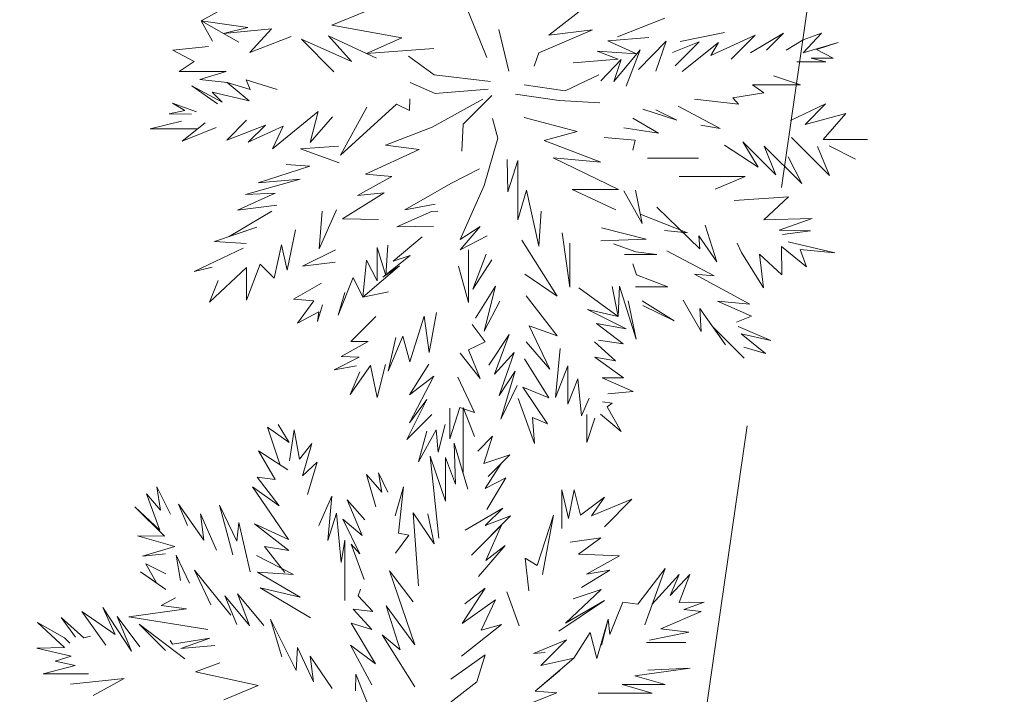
# Model space of a CAD drawing. Header units: millimetres. Extents: x 6487905018 to 6488192500, y 5882180700 to 5882375224.
# Tile 204 of 256: x 6488056493 to 6488058535, y 5882285857 to 5882287257. Entities that reach past the tile are written whole.
import ezdxf
from ezdxf.xclip import XClip

# ---------------------------------------------------------------- set-up
doc = ezdxf.new("R2010")
doc.units = ezdxf.units.MM
doc.header["$MEASUREMENT"] = 0
doc.header["$XCLIPFRAME"] = 2
doc.linetypes.add('L_0_09', pattern=[2500, 2000, -500])
doc.linetypes.add('Wipeout_Contour', pattern=[1000, 0, -1000])
doc.layers.add('drzewa_Nr_pióra__154', color=94, linetype='Continuous', lineweight=5)
doc.layers.add('Zamość 06.10._2_przewod_elektroenergetyczny___projektowany_lub_w_budowie__linia____ob__projektowany_Nr_pióra__1', color=7, linetype='Continuous', lineweight=0)
doc.layers.add('Mapa cyfrowa', color=7, linetype='Continuous')
doc.layers.add('Zamość 06.10._2_Mapa cyfrowa', color=7, linetype='Continuous')

# ---------------------------------------------------------------- blocks, each defined once
blk = doc.blocks.new('Rysunek_1_2')
at = {"color": 254, "linetype": 'Wipeout_Contour', "lineweight": 0, "ltscale": 70061284114.24681}
blk.add_wipeout([(6487915525.867126, 5882181505.900702), (6488146644.289524, 5882181505.900702), (6488146644.289524, 5882373115.540435), (6488107628.768834, 5882373115.540435), (6488107628.768834, 5882320263.490532), (6488101226.436201, 5882320263.490532), (6488101226.436201, 5882373115.540435), (6487915525.867126, 5882373115.540435)], dxfattribs=at).dxf.layer = 'Zamość 06.10._2_Mapa cyfrowa'
at = {"layer": 'Zamość 06.10._2_przewod_elektroenergetyczny___projektowany_lub_w_budowie__linia____ob__projektowany_Nr_pióra__1', "linetype": 'L_0_09', "flags": 128}
blk.add_lwpolyline([(6488054460, 5882297950), (6488056220, 5882299210), (6488059670, 5882297960), (6488052560, 5882248750), (6488032030.000001, 5882244930), (6488029080, 5882261360), (6488026000, 5882260550)], dxfattribs=at)

msp = doc.modelspace()

# ---------------------------------------------------------------- block references
at = {"layer": 'Mapa cyfrowa', "color": 22, "linetype": 'Continuous', "lineweight": 5}
ref = msp.add_blockref('Rysunek_1_2', (0, 0), dxfattribs=at)
XClip(ref).set_block_clipping_path([(6487915525.8671264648, 5882181505.9007024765), (6488146644.2895231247, 5882181505.9007024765), (6488146644.2895231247, 5882373115.5404348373), (6488107628.7688331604, 5882373115.5404348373), (6488107628.7688331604, 5882320263.4905319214), (6488101226.4362001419, 5882320263.4905319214), (6488101226.4362001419, 5882373115.5404348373), (6487915525.8671264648, 5882373115.5404348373)])

# ---------------------------------------------------------------- next in the draw order: linework, layer by layer
at = {"layer": 'drzewa_Nr_pióra__154', "linetype": 'Continuous'}
for p, q in [((6488056869.489742, 5882287253.969681), (6488056933.849477, 5882287289.326933)), ((6488057461.875566, 5882287178.01064), (6488057413.897975, 5882287298.377941)), ((6488057590.273905, 5882287224.27842), (6488057665.287438, 5882287282.298578)), ((6488057140.3127, 5882287245.129454), (6488057211.604399, 5882287274.630872)), ((6488056966.596444, 5882287240.193294), (6488056869.489742, 5882287253.969681)), ((6488056893.346428, 5882287212.323074), (6488056869.489742, 5882287253.969681)), ((6488056869.489742, 5882287253.969681), (6488056947.736197, 5882287210.325336)), ((6488057285.963802, 5882287219.021343), (6488057140.3127, 5882287245.129454)), ((6488057733.17733, 5882287221.092441), (6488057831.285652, 5882287259.523423)), ((6488056915.928027, 5882287228.194966), (6488056966.596444, 5882287240.193294)), ((6488057015.288615, 5882287237.890261), (6488056915.928027, 5882287228.194966)), ((6488056970.892347, 5882287188.447997), (6488057015.288615, 5882287237.890261)), ((6488057056.284953, 5882287221.478552), (6488056970.892347, 5882287188.447997)), ((6488057181.059555, 5882287170.046833), (6488057133.947737, 5882287223.426176)), ((6488057133.947737, 5882287223.426176), (6488057232.976538, 5882287176.584645)), ((6488057487.068073, 5882287236.340799), (6488057507.531542, 5882287149.872142)), ((6488057681.378364, 5882287235.549004), (6488057569.915383, 5882287188.096498)), ((6488057590.273905, 5882287224.27842), (6488057681.378364, 5882287235.549004)), ((6488057713.095623, 5882287212.513037), (6488057797.903258, 5882287220.0182)), ((6488057862.586417, 5882287211.5145), (6488057954.910853, 5882287229.839388)), ((6488058018.418238, 5882287224.711764), (6488057926.833743, 5882287182.570246)), ((6488057968.583624, 5882287174.877151), (6488058018.418238, 5882287224.711764)), ((6488058077.461421, 5882287228.503529), (6488058008.667987, 5882287187.877485)), ((6488058042.252183, 5882287193.294291), (6488058077.461421, 5882287228.503529)), ((6488058118.087464, 5882287187.877485), (6488058155.912193, 5882287228.594858)), ((6488058155.912193, 5882287228.594858), (6488058118.175247, 5882287214.560799)), ((6488056810.850924, 5882287193.112459), (6488056885.160066, 5882287200.862317)), ((6488057144.868017, 5882287148.544252), (6488057077.430861, 5882287215.981408)), ((6488057077.430861, 5882287215.981408), (6488057181.059555, 5882287170.046833)), ((6488057212.211997, 5882287186.406464), (6488057285.963802, 5882287219.021343)), ((6488057772.504057, 5882287185.84761), (6488057713.095623, 5882287212.513037)), ((6488057776.407271, 5882287152.964478), (6488057833.874498, 5882287211.980021)), ((6488057833.874498, 5882287211.980021), (6488057812.579616, 5882287149.959844)), ((6488057902.535392, 5882287210.866785), (6488057846.978806, 5882287188.476794)), ((6488057852.232796, 5882287160.986735), (6488057902.535392, 5882287210.866785)), ((6488057942.681173, 5882287209.250144), (6488057866.747674, 5882287148.876483)), ((6488057926.833743, 5882287182.570246), (6488057942.681173, 5882287209.250144)), ((6488058118.175247, 5882287214.560799), (6488058082.651501, 5882287193.163396)), ((6488058190.672663, 5882287209.544708), (6488058118.087464, 5882287187.877485)), ((6488058145.522981, 5882287194.505291), (6488058190.672663, 5882287209.544708)), ((6488056855.233492, 5882287169.957143), (6488056810.850924, 5882287193.112459)), ((6488057352.234722, 5882287196.689337), (6488057212.211997, 5882287186.406464)), ((6488057352.790158, 5882287142.166808), (6488057299.748796, 5882287181.16781)), ((6488057569.915383, 5882287188.096498), (6488057560.267056, 5882287160.09925)), ((6488057734.660885, 5882287174.561511), (6488057690.901329, 5882287191.169285)), ((6488057690.901329, 5882287191.169285), (6488057772.504057, 5882287185.84761)), ((6488057779.832671, 5882287193.903183), (6488057725.051689, 5882287128.695047)), ((6488057750.772193, 5882287118.431449), (6488057779.832671, 5882287193.903183)), ((6488058179.839051, 5882287177.025506), (6488058145.522981, 5882287194.505291)), ((6488056824.32967, 5882287149.068574), (6488056855.233492, 5882287169.957143)), ((6488057641.068977, 5882287167.138527), (6488057734.660885, 5882287174.561511)), ((6488057740.791735, 5882287173.713464), (6488057698.124475, 5882287129.555071)), ((6488057725.051689, 5882287128.695047), (6488057740.791735, 5882287173.713464)), ((6488058104.670251, 5882287169.336221), (6488058164.671995, 5882287169.336221)), ((6488058164.671995, 5882287169.336221), (6488058134.760036, 5882287177.025506)), ((6488058134.760036, 5882287177.025506), (6488058179.839051, 5882287177.025506)), ((6488056921.205932, 5882287149.068574), (6488056824.32967, 5882287149.068574)), ((6488056867.012366, 5882287132.458101), (6488056921.205932, 5882287149.068574)), ((6488057469.793164, 5882287128.126448), (6488057352.790158, 5882287142.166808)), ((6488057694.292974, 5882287142.431848), (6488057624.611542, 5882287109.010756)), ((6488058056.658549, 5882287140.122068), (6488058112.670659, 5882287121.792454)), ((6488056903.473482, 5882287082.372552), (6488056850.208224, 5882287119.387392)), ((6488056850.208224, 5882287119.387392), (6488056913.094184, 5882287085.425312)), ((6488056923.335103, 5882287126.609799), (6488056867.012366, 5882287132.458101)), ((6488056968.880355, 5882287088.03049), (6488056923.335103, 5882287126.609799)), ((6488056923.335103, 5882287126.609799), (6488056971.297236, 5882287111.821434)), ((6488056971.297236, 5882287111.821434), (6488056963.058346, 5882287132.026606)), ((6488056963.058346, 5882287132.026606), (6488057027.157215, 5882287112.164984)), ((6488057354.861753, 5882287103.489378), (6488057302.868876, 5882287126.566407)), ((6488057624.611542, 5882287109.010756), (6488057539.344847, 5882287121.704153)), ((6488058112.670659, 5882287121.792454), (6488058013.001431, 5882287121.792454)), ((6488058013.001431, 5882287121.792454), (6488058036.725131, 5882287104.593188)), ((6488056913.094184, 5882287085.425312), (6488056892.517801, 5882287106.005456)), ((6488056892.517801, 5882287106.005456), (6488056968.880355, 5882287088.03049)), ((6488057465.113045, 5882287112.526047), (6488057354.861753, 5882287103.489378)), ((6488057413.180318, 5882287039.795713), (6488057472.711448, 5882287099.326843)), ((6488057611.906003, 5882287089.316284), (6488057521.274487, 5882287102.271383)), ((6488058036.725131, 5882287104.593188), (6488057971.826656, 5882287094.283402)), ((6488056836.078624, 5882287068.036445), (6488056810.484982, 5882287083.275353)), ((6488056810.484982, 5882287083.275353), (6488056860.139035, 5882287065.219334)), ((6488057158.908378, 5882286975.379804), (6488057274.875504, 5882287081.288754)), ((6488057274.875504, 5882287081.288754), (6488057301.845469, 5882287068.229665)), ((6488057301.845469, 5882287068.229665), (6488057302.432065, 5882287092.38281)), ((6488057348.422047, 5882287034.004029), (6488057453.616557, 5882287091.464241)), ((6488057696.498189, 5882287084.299722), (6488057611.906003, 5882287089.316284)), ((6488057858.74683, 5882287077.557992), (6488057946.044869, 5882287031.051621)), ((6488057983.553074, 5882287081.299163), (6488057892.754419, 5882287091.479472)), ((6488057971.826656, 5882287094.283402), (6488057983.553074, 5882287081.299163)), ((6488058164.247008, 5882287082.081586), (6488058091.977513, 5882287047.230918)), ((6488058122.40264, 5882287039.160182), (6488058164.247008, 5882287082.081586)), ((6488056803.233685, 5882287061.254231), (6488056836.078624, 5882287068.036445)), ((6488056849.401652, 5882287060.691703), (6488056803.233685, 5882287061.254231)), ((6488057017.226404, 5882286988.481251), (6488057112.020506, 5882287066.122134)), ((6488057112.020506, 5882287066.122134), (6488057095.628613, 5882287002.081808)), ((6488057213.50978, 5882287075.222368), (6488057158.908378, 5882286975.379804)), ((6488057785.495586, 5882287070.874479), (6488057856.208553, 5882287048.508107)), ((6488057856.208553, 5882287048.508107), (6488057812.579616, 5882287069.791118)), ((6488058206.44409, 5882287061.835144), (6488058122.40264, 5882287039.160182)), ((6488058159.268478, 5882287007.920159), (6488058206.44409, 5882287061.835144)), ((6488056763.675311, 5882287029.986158), (6488056828.987911, 5882287046.3846)), ((6488056878.195054, 5882287042.649309), (6488056830.346603, 5882287004.731668)), ((6488056963.961147, 5882287048.066115), (6488056922.584759, 5882287006.689727)), ((6488056922.584759, 5882287006.689727), (6488057002.858067, 5882287038.145)), ((6488057002.858067, 5882287038.145), (6488056967.154342, 5882287002.441275)), ((6488056967.154342, 5882287002.441275), (6488057039.632406, 5882287036.110218)), ((6488057039.632406, 5882287036.110218), (6488057017.226404, 5882286988.481251)), ((6488057095.628613, 5882287002.081808), (6488057141.812939, 5882287055.288523)), ((6488057410.180689, 5882286983.859988), (6488057413.180318, 5882287039.795713)), ((6488057485.126502, 5882287010.735112), (6488057473.662064, 5882287051.726085)), ((6488057539.494943, 5882287053.442368), (6488057649.167907, 5882287024.547334)), ((6488057817.895312, 5882287021.1864), (6488057765.082541, 5882287052.078693)), ((6488057946.044869, 5882287031.051621), (6488057906.011072, 5882287038.140471)), ((6488056862.215364, 5882287029.986158), (6488056763.675311, 5882287029.986158)), ((6488056830.346603, 5882287004.731668), (6488056900.952367, 5882287033.086062)), ((6488057348.422047, 5882287034.004029), (6488057251.699561, 5882286996.563067)), ((6488057649.167907, 5882287024.547334), (6488057580.618412, 5882287005.956589)), ((6488057745.920259, 5882287032.631194), (6488057817.895312, 5882287021.1864)), ((6488057251.699561, 5882286996.563067), (6488057321.901365, 5882286987.202827)), ((6488057456.501623, 5882286912.882518), (6488057485.126502, 5882287010.735112)), ((6488057580.618412, 5882287005.956589), (6488057698.500292, 5882286960.835533)), ((6488057769.892298, 5882287006.754048), (6488057705.48402, 5882287012.413074)), ((6488057765.082849, 5882286986.248336), (6488057769.892298, 5882287006.754048)), ((6488057954.840826, 5882286996.687871), (6488058024.929705, 5882286950.460642)), ((6488058024.929705, 5882286950.460642), (6488057993.030607, 5882287003.427244)), ((6488057993.030607, 5882287003.427244), (6488058061.547567, 5882286934.910284)), ((6488058093.764891, 5882287012.083561), (6488058172.40431, 5882286933.44414)), ((6488058251.373244, 5882287007.920159), (6488058159.268478, 5882287007.920159)), ((6488057075.793494, 5882286988.993652), (6488057154.29061, 5882286994.51435)), ((6488057156.10277, 5882286959.803514), (6488057075.793494, 5882286988.993652)), ((6488057321.901365, 5882286987.202827), (6488057210.494207, 5882286936.14255)), ((6488058061.547567, 5882286934.910284), (6488058037.317574, 5882286994.296268)), ((6488058037.317574, 5882286994.296268), (6488058115.068886, 5882286916.544955)), ((6488058172.40431, 5882286933.44414), (6488058147.621323, 5882286993.76246)), ((6488058172.161502, 5882286994.927377), (6488058226.66221, 5882286967.48392)), ((6488058226.66221, 5882286967.48392), (6488058172.161502, 5882286994.927377)), ((6488057095.224346, 5882286953.004192), (6488057045.774271, 5882286956.002026)), ((6488057503.86444, 5882286966.643579), (6488057505.736488, 5882286899.249847)), ((6488057505.736488, 5882286899.249847), (6488057526.456039, 5882286964.24534)), ((6488057526.456039, 5882286964.24534), (6488057526.456039, 5882286841.216356)), ((6488057698.500292, 5882286960.835533), (6488057599.338893, 5882286970.387675)), ((6488057599.338893, 5882286970.387675), (6488057735.293904, 5882286904.6495)), ((6488057795.342328, 5882286969.730378), (6488057900.925841, 5882286969.730378)), ((6488058115.068886, 5882286916.544955), (6488058086.60681, 5882286972.03465)), ((6488056988.052788, 5882286918.561064), (6488057095.224346, 5882286953.004192)), ((6488057210.494207, 5882286936.14255), (6488057265.031917, 5882286931.133277)), ((6488057387.423048, 5882286917.001023), (6488057447.045527, 5882286947.44467)), ((6488056961.36359, 5882286894.333583), (6488057075.032946, 5882286925.734776)), ((6488057075.032946, 5882286925.734776), (6488056988.052788, 5882286918.561064)), ((6488057265.031917, 5882286931.133277), (6488057193.978079, 5882286892.040382)), ((6488057292.260604, 5882286862.399621), (6488057387.423048, 5882286917.001023)), ((6488057997.523522, 5882286931.540597), (6488057860.489602, 5882286931.540597)), ((6488057935.169361, 5882286905.322787), (6488057997.523522, 5882286931.540597)), ((6488056945.137825, 5882286861.268149), (6488057022.786229, 5882286896.636827)), ((6488057022.786229, 5882286896.636827), (6488056961.36359, 5882286894.333583)), ((6488057248.780541, 5882286897.653955), (6488057162.701523, 5882286843.434484)), ((6488057193.978079, 5882286892.040382), (6488057248.780541, 5882286897.653955)), ((6488057406.58034, 5882286800.559632), (6488057456.501623, 5882286912.882518)), ((6488057526.456039, 5882286841.216356), (6488057544.284289, 5882286903.099129)), ((6488057544.284289, 5882286903.099129), (6488057569.904206, 5882286787.204706)), ((6488057735.293904, 5882286904.6495), (6488057638.651903, 5882286904.6495)), ((6488057638.651903, 5882286904.6495), (6488057729.479319, 5882286862.34236)), ((6488057783.859291, 5882286833.901344), (6488057746.421936, 5882286901.770023)), ((6488057770.438025, 5882286902.79958), (6488057783.859291, 5882286833.901344)), ((6488057354.590158, 5882286873.826859), (6488057292.260604, 5882286862.399621)), ((6488058087.381831, 5882286888.857901), (6488057974.556748, 5882286881.690005)), ((6488058036.292649, 5882286841.540423), (6488058087.381831, 5882286888.857901)), ((6488056927.498964, 5882286807.03225), (6488057016.13351, 5882286859.27954)), ((6488057026.510864, 5882286871.869006), (6488056945.137825, 5882286861.268149)), ((6488057114.61498, 5882286781.168611), (6488057150.296956, 5882286862.399621)), ((6488057120.656195, 5882286859.27954), (6488057114.61498, 5882286781.168611)), ((6488057275.126966, 5882286826.81), (6488057347.297156, 5882286858.979715)), ((6488057347.297156, 5882286858.979715), (6488057360.44976, 5882286859.768782)), ((6488057569.904206, 5882286787.204706), (6488057574.581034, 5882286859.81067)), ((6488057877.821683, 5882286814.7617), (6488057780.126197, 5882286853.065231)), ((6488057903.464414, 5882286781.684602), (6488057814.789752, 5882286867.538682)), ((6488057162.701523, 5882286843.434484), (6488057237.659201, 5882286842.1191)), ((6488058136.803901, 5882286843.928746), (6488058036.292649, 5882286841.540423)), ((6488058068.324807, 5882286819.95323), (6488058136.803901, 5882286843.928746)), ((6488056897.570463, 5882286796.877937), (6488056984.932708, 5882286826.518699)), ((6488056984.932708, 5882286826.518699), (6488056927.498964, 5882286807.03225)), ((6488057048.007975, 5882286737.305245), (6488057065.401334, 5882286820.786294)), ((6488057351.731795, 5882286828.44814), (6488057275.126966, 5882286826.81)), ((6488057448.316763, 5882286827.360368), (6488057406.58034, 5882286800.559632)), ((6488057406.672939, 5882286779.436413), (6488057448.316763, 5882286827.360368)), ((6488057618.402407, 5882286814.70744), (6488057634.346192, 5882286701.65309)), ((6488057792.125276, 5882286801.239531), (6488057700.033314, 5882286824.781018)), ((6488057830.506641, 5882286819.049389), (6488057877.821683, 5882286814.7617)), ((6488057914.404588, 5882286830.45), (6488057939.161171, 5882286754.533434)), ((6488058132.933423, 5882286818.625382), (6488058068.324807, 5882286819.95323)), ((6488058075.310052, 5882286810.878818), (6488058132.933423, 5882286818.625382)), ((6488056963.092147, 5882286792.197817), (6488056897.570463, 5882286796.877937)), ((6488057267.731835, 5882286755.523786), (6488057327.845989, 5882286806.238894)), ((6488057462.741783, 5882286808.359833), (6488057406.672939, 5882286779.436413)), ((6488057607.791705, 5882286683.281138), (6488057534.503627, 5882286798.999592)), ((6488057634.346192, 5882286701.65309), (6488057634.346192, 5882286793.383448)), ((6488057698.557442, 5882286798.15925), (6488057792.125276, 5882286801.239531)), ((6488057771.122371, 5882286775.368251), (6488057724.95374, 5882286792.011518)), ((6488057939.161171, 5882286754.533434), (6488057901.612365, 5882286808.575703)), ((6488057901.612365, 5882286808.575703), (6488057903.464414, 5882286781.684602)), ((6488057990.419864, 5882286773.472088), (6488057981.195006, 5882286792.923757)), ((6488058183.436587, 5882286773.024866), (6488058086.952127, 5882286795.754796)), ((6488056855.449381, 5882286734.476335), (6488056956.851987, 5882286782.837577)), ((6488057020.81363, 5882286720.435973), (6488057036.382652, 5882286789.418746)), ((6488057036.382652, 5882286789.418746), (6488057048.007975, 5882286737.305245)), ((6488057148.232052, 5882286779.044209), (6488057079.547114, 5882286745.128431)), ((6488057234.817368, 5882286715.148623), (6488057234.817368, 5882286784.397616)), ((6488057234.817368, 5882286784.397616), (6488057252.538343, 5882286725.834822)), ((6488057252.538343, 5882286725.834822), (6488057256.650206, 5882286788.640177)), ((6488057424.269274, 5882286670.114433), (6488057424.047054, 5882286778.972716)), ((6488057814.58071, 5882286769.717582), (6488057771.122371, 5882286775.368251)), ((6488057933.158505, 5882286725.029186), (6488057835.19997, 5882286776.983082)), ((6488058035.713304, 5882286700.155453), (6488057990.419864, 5882286773.472088)), ((6488058073.177305, 5882286786.114731), (6488058073.903085, 5882286727.112945)), ((6488058073.177305, 5882286786.114731), (6488058125.028687, 5882286743.820916)), ((6488058125.028687, 5882286743.820916), (6488058111.54994, 5882286779.764239)), ((6488058111.54994, 5882286779.764239), (6488058183.436587, 5882286773.024866)), ((6488057079.547114, 5882286745.128431), (6488057147.601424, 5882286753.954994)), ((6488057204.898359, 5882286681.434972), (6488057212.69856, 5882286757.876935)), ((6488057212.69856, 5882286757.876935), (6488057234.817368, 5882286715.148623)), ((6488057246.143165, 5882286722.520481), (6488057303.289185, 5882286767.422224)), ((6488057303.289185, 5882286767.422224), (6488057267.731835, 5882286755.523786)), ((6488057433.101022, 5882286697.596987), (6488057460.844569, 5882286770.615865)), ((6488057472.102024, 5882286758.43855), (6488057433.101022, 5882286697.596987)), ((6488057747.498987, 5882286769.717582), (6488057814.58071, 5882286769.717582)), ((6488057772.067757, 5882286727.736244), (6488057764.432852, 5882286750.417628)), ((6488058073.903085, 5882286727.112945), (6488058027.565993, 5882286770.272967)), ((6488058027.565993, 5882286770.272967), (6488058035.713304, 5882286700.155453)), ((6488056892.71388, 5882286743.577724), (6488056855.449381, 5882286734.476335)), ((6488056886.650183, 5882286670.51469), (6488056963.606723, 5882286742.857876)), ((6488056963.606723, 5882286675.194811), (6488056992.032592, 5882286749.425169)), ((6488056963.606723, 5882286742.857876), (6488056963.606723, 5882286675.194811)), ((6488056992.032592, 5882286749.425169), (6488057020.81363, 5882286720.435973)), ((6488057204.898359, 5882286681.434972), (6488057280.603351, 5882286745.854572)), ((6488057280.603351, 5882286745.854572), (6488057246.143165, 5882286722.520481)), ((6488057403.023449, 5882286745.396615), (6488057424.269274, 5882286670.114433)), ((6488056904.911212, 5882286715.908838), (6488056886.650183, 5882286670.51469)), ((6488057119.396067, 5882286710.432724), (6488057061.374672, 5882286676.754851)), ((6488057153.417036, 5882286643.99401), (6488057184.617838, 5882286721.996014)), ((6488057184.617838, 5882286721.996014), (6488057204.898359, 5882286681.434972)), ((6488057540.743788, 5882286728.797789), (6488057607.791705, 5882286683.281138)), ((6488057837.089001, 5882286702.704286), (6488057772.067757, 5882286727.736244)), ((6488058007.555458, 5882286666.595062), (6488057892.568778, 5882286728.707427)), ((6488057892.568778, 5882286728.707427), (6488057933.158505, 5882286725.029186)), ((6488057167.837963, 5882286690.616968), (6488057153.417036, 5882286643.99401)), ((6488057257.939722, 5882286692.355252), (6488057204.898359, 5882286681.434972)), ((6488057479.902225, 5882286703.837147), (6488057438.560793, 5882286637.844116)), ((6488057456.810261, 5882286610.721527), (6488057479.902225, 5882286703.837147)), ((6488057734.126356, 5882286640.90721), (6488057653.066673, 5882286700.717067)), ((6488057721.998866, 5882286703.331827), (6488057734.126356, 5882286640.90721)), ((6488057734.126356, 5882286640.90721), (6488057737.29429, 5882286703.956418)), ((6488057737.29429, 5882286703.956418), (6488057771.567318, 5882286594.106008)), ((6488057770.285499, 5882286702.704286), (6488057837.089001, 5882286702.704286)), ((6488057061.374672, 5882286676.754851), (6488057103.048141, 5882286673.160758)), ((6488057103.048141, 5882286673.160758), (6488057069.174872, 5882286626.833569)), ((6488057489.262465, 5882286672.636345), (6488057456.810261, 5882286610.721527)), ((6488057607.925145, 5882286600.953321), (6488057543.863868, 5882286683.556626)), ((6488057771.567318, 5882286594.106008), (6488057755.095464, 5882286673.217415)), ((6488057850.777881, 5882286631.981767), (6488057784.050791, 5882286673.420172)), ((6488057869.020783, 5882286674.841385), (6488057906.197186, 5882286609.728911)), ((6488058011.058224, 5882286641.867402), (6488057940.618014, 5882286672.660933)), ((6488057940.618014, 5882286672.660933), (6488058007.555458, 5882286666.595062)), ((6488057069.174872, 5882286626.833569), (6488057113.698452, 5882286650.957585)), ((6488057110.647341, 5882286630.817142), (6488057121.449132, 5882286665.184052)), ((6488057113.698452, 5882286650.957585), (6488057110.647341, 5882286630.817142)), ((6488057342.181886, 5882286565.992005), (6488057357.573528, 5882286649.608225)), ((6488057671.079172, 5882286655.606199), (6488057734.126356, 5882286640.90721)), ((6488057750.802429, 5882286615.630377), (6488057671.079172, 5882286655.606199)), ((6488057785.176893, 5882286663.893518), (6488057850.777881, 5882286631.981767)), ((6488057906.197186, 5882286609.728911), (6488057903.819096, 5882286657.816215)), ((6488057903.819096, 5882286657.816215), (6488057956.827642, 5882286582.166436)), ((6488057179.937717, 5882286589.392607), (6488057231.705412, 5882286641.337349)), ((6488057302.311215, 5882286546.718558), (6488057331.900729, 5882286641.973288)), ((6488057331.900729, 5882286641.973288), (6488057342.181886, 5882286565.992005)), ((6488057979.730331, 5882286628.911474), (6488058011.058224, 5882286641.867402)), ((6488057458.701201, 5882286588.792161), (6488057431.540982, 5882286624.275103)), ((6488057592.571692, 5882286531.948975), (6488057549.523577, 5882286621.485423)), ((6488057549.523577, 5882286621.485423), (6488057607.925145, 5882286600.953321)), ((6488057744.873948, 5882286584.418893), (6488057689.539966, 5882286626.63631)), ((6488057689.539966, 5882286626.63631), (6488057750.802429, 5882286615.630377)), ((6488057956.827642, 5882286582.166436), (6488057931.756092, 5882286617.946652)), ((6488057931.756092, 5882286617.946652), (6488057995.422054, 5882286554.28069)), ((6488058050.895582, 5882286591.061791), (6488057983.228568, 5882286619.979085)), ((6488057159.657197, 5882286558.191805), (6488057215.896784, 5882286589.229679)), ((6488057215.896784, 5882286589.229679), (6488057179.937717, 5882286589.392607)), ((6488057257.453274, 5882286527.922766), (6488057287.846549, 5882286600.266378)), ((6488057273.540123, 5882286597.192807), (6488057257.453274, 5882286527.922766)), ((6488057287.846549, 5882286600.266378), (6488057302.311215, 5882286546.718558)), ((6488057424.259018, 5882286571.559124), (6488057458.701201, 5882286588.792161)), ((6488057507.982945, 5882286603.994582), (6488057466.334075, 5882286539.911614)), ((6488057478.020337, 5882286521.507689), (6488057507.982945, 5882286603.994582)), ((6488057543.902654, 5882286588.189651), (6488057592.571692, 5882286531.948975)), ((6488057728.948541, 5882286548.938319), (6488057685.140506, 5882286588.654033)), ((6488057693.765983, 5882286591.69496), (6488057744.873948, 5882286584.418893)), ((6488058039.663294, 5882286564.104299), (6488057989.058962, 5882286605.09177)), ((6488057989.058962, 5882286605.09177), (6488058050.895582, 5882286591.061791)), ((6488057448.150044, 5882286512.660225), (6488057424.259018, 5882286571.559124)), ((6488057518.903227, 5882286566.55362), (6488057478.020337, 5882286521.507689)), ((6488057487.683604, 5882286477.322718), (6488057518.903227, 5882286566.55362)), ((6488057614.065671, 5882286574.353821), (6488057604.705431, 5882286472.951215)), ((6488057995.152007, 5882286577.257586), (6488058039.663294, 5882286564.104299)), ((6488057145.616837, 5882286530.111084), (6488057197.207402, 5882286556.909542)), ((6488057197.207402, 5882286556.909542), (6488057159.657197, 5882286558.191805)), ((6488057406.58034, 5882286564.99358), (6488057448.150044, 5882286512.660225)), ((6488057590.371751, 5882286471.999533), (6488057539.863271, 5882286553.014781)), ((6488057745.112657, 5882286513.766218), (6488057685.921953, 5882286556.375124)), ((6488057685.921953, 5882286556.375124), (6488057728.948541, 5882286548.938319)), ((6488057192.034707, 5882286538.789116), (6488057145.616837, 5882286530.111084)), ((6488057178.775352, 5882286479.363172), (6488057220.669748, 5882286539.074414)), ((6488057198.515333, 5882286526.284437), (6488057178.775352, 5882286479.363172)), ((6488057220.669748, 5882286539.074414), (6488057234.676788, 5882286472.863005)), ((6488057234.676788, 5882286472.863005), (6488057251.540801, 5882286541.574998)), ((6488057341.473689, 5882286542.115583), (6488057301.963165, 5882286478.392452)), ((6488057520.463266, 5882286527.552618), (6488057487.683604, 5882286477.322718)), ((6488057490.822505, 5882286427.710052), (6488057520.463266, 5882286527.552618)), ((6488057604.705431, 5882286472.951215), (6488057629.765293, 5882286538.448396)), ((6488057629.765293, 5882286538.448396), (6488057629.765293, 5882286458.910854)), ((6488057352.219706, 5882286517.160224), (6488057301.874578, 5882286420.745896)), ((6488057301.963165, 5882286478.392452), (6488057352.219706, 5882286517.160224)), ((6488057436.221102, 5882286441.750414), (6488057401.900221, 5882286515.072297)), ((6488057629.765293, 5882286458.910854), (6488057650.687904, 5882286511.989417)), ((6488057650.687904, 5882286511.989417), (6488057658.544923, 5882286435.121025)), ((6488057700.844791, 5882286513.916422), (6488057745.112657, 5882286513.766218)), ((6488057765.595452, 5882286485.478279), (6488057700.844791, 5882286513.916422)), ((6488057525.143387, 5882286497.911857), (6488057490.822505, 5882286427.710052)), ((6488057588.125293, 5882286418.084548), (6488057536.853904, 5882286494.408192)), ((6488057536.853904, 5882286494.408192), (6488057590.371751, 5882286471.999533)), ((6488057713.04552, 5882286480.305566), (6488057765.595452, 5882286485.478279)), ((6488057337.383556, 5882286468.682228), (6488057295.817495, 5882286385.588971)), ((6488057301.874578, 5882286420.745896), (6488057337.383556, 5882286468.682228)), ((6488057526.715108, 5882286470.921888), (6488057561.1678, 5882286377.648309)), ((6488057658.544923, 5882286435.121025), (6488057674.138968, 5882286471.470092)), ((6488057385.483584, 5882286387.149011), (6488057405.731836, 5882286452.375323)), ((6488057385.483584, 5882286450.759175), (6488057385.483584, 5882286387.149011)), ((6488057405.731836, 5882286452.375323), (6488057436.221102, 5882286441.750414)), ((6488057413.123413, 5882286317.510731), (6488057413.123413, 5882286452.063093)), ((6488057413.123413, 5882286452.063093), (6488057436.653569, 5882286391.818974)), ((6488057721.771116, 5882286460.911161), (6488057702.038687, 5882286463.7204)), ((6488057711.383466, 5882286453.360531), (6488057721.771116, 5882286460.911161)), ((6488057740.428918, 5882286402.749412), (6488057711.383466, 5882286453.360531)), ((6488057295.817495, 5882286385.588971), (6488057348.078837, 5882286437.850313)), ((6488057561.1678, 5882286377.648309), (6488057556.674885, 5882286431.563293)), ((6488057556.674885, 5882286431.563293), (6488057588.125293, 5882286418.084548)), ((6488057669.496984, 5882286379.707561), (6488057669.496984, 5882286437.429045)), ((6488057686.051607, 5882286429.784274), (6488057669.496984, 5882286379.707561)), ((6488057697.956003, 5882286438.467018), (6488057740.428918, 5882286402.749412)), ((6488057033.384063, 5882286332.965563), (6488057007.139392, 5882286411.626855)), ((6488057007.139392, 5882286411.626855), (6488057051.922669, 5882286379.816802)), ((6488057051.922669, 5882286379.816802), (6488057029.137753, 5882286417.302765)), ((6488057029.137753, 5882286417.302765), (6488057051.922669, 5882286379.816802)), ((6488057052.54907, 5882286341.960723), (6488057062.668576, 5882286406.206052)), ((6488057062.668576, 5882286406.206052), (6488057073.419593, 5882286345.257629)), ((6488057320.218986, 5882286339.219571), (6488057357.222548, 5882286405.879364)), ((6488057337.393674, 5882286403.344093), (6488057320.218986, 5882286339.219571)), ((6488057357.222548, 5882286405.879364), (6488057360.780028, 5882286359.500092)), ((6488057360.780028, 5882286359.500092), (6488057375.822935, 5882286417.248284)), ((6488057443.17675, 5882286361.930737), (6488057473.727535, 5882286392.481523)), ((6488057473.727535, 5882286392.481523), (6488057455.473431, 5882286336.378119)), ((6488057073.419593, 5882286345.257629), (6488057099.350273, 5882286377.841644)), ((6488057099.350273, 5882286377.841644), (6488057079.720252, 5882286310.299514)), ((6488057396.770923, 5882286293.146529), (6488057394.500695, 5882286378.466267)), ((6488057394.500695, 5882286378.466267), (6488057422.376216, 5882286282.6287)), ((6488057023.246315, 5882286303.019769), (6488056988.587427, 5882286362.241243)), ((6488056988.587427, 5882286362.241243), (6488057049.11622, 5882286322.684219)), ((6488057362.57468, 5882286181.226095), (6488057344.374212, 5882286351.530471)), ((6488057344.374212, 5882286351.530471), (6488057376.282239, 5882286258.221538)), ((6488057376.282239, 5882286258.221538), (6488057376.282239, 5882286348.613913)), ((6488057376.282239, 5882286348.613913), (6488057396.770923, 5882286293.146529)), ((6488057455.473431, 5882286336.378119), (6488057509.478454, 5882286354.130538)), ((6488057509.478454, 5882286354.130538), (6488057464.616556, 5882286309.268641)), ((6488057079.720252, 5882286310.299514), (6488057110.270554, 5882286338.840643)), ((6488057110.270554, 5882286338.840643), (6488057090.423132, 5882286271.688929)), ((6488057458.453183, 5882286284.553304), (6488057491.484734, 5882286336.136817)), ((6488057491.484734, 5882286336.136817), (6488057464.616556, 5882286309.268641)), ((6488057031.675121, 5882286247.963307), (6488056985.467347, 5882286307.639841)), ((6488056985.467347, 5882286307.639841), (6488057023.246315, 5882286303.019769)), ((6488057231.9635, 5882286246.479964), (6488057212.445477, 5882286313.238418)), ((6488057212.445477, 5882286313.238418), (6488057244.200347, 5882286276.308292)), ((6488057244.200347, 5882286276.308292), (6488057237.582993, 5882286316.92084)), ((6488057237.582993, 5882286316.92084), (6488057256.914321, 5882286276.439039)), ((6488057501.360089, 5882286306.043342), (6488057458.453183, 5882286284.553304)), ((6488057461.851641, 5882286240.888373), (6488057501.360089, 5882286306.043342)), ((6488056785.629294, 5882286239.376137), (6488056777.982017, 5882286287.35932)), ((6488056777.982017, 5882286287.35932), (6488056806.062737, 5882286231.197877)), ((6488057050.98903, 5882286178.156514), (6488056976.107106, 5882286287.35932)), ((6488056976.107106, 5882286287.35932), (6488057031.675121, 5882286247.963307)), ((6488057271.913605, 5882286227.604911), (6488057288.886226, 5882286287.709061)), ((6488057288.886226, 5882286287.709061), (6488057278.633829, 5882286191.372935)), ((6488057617.646554, 5882286200.996407), (6488057617.646554, 5882286281.332307)), ((6488057617.646554, 5882286281.332307), (6488057631.664371, 5882286222.344995)), ((6488057631.664371, 5882286222.344995), (6488057642.886925, 5882286281.332307)), ((6488057642.886925, 5882286281.332307), (6488057655.911222, 5882286229.065192)), ((6488056783.910583, 5882286197.657809), (6488056756.141456, 5882286273.318959)), ((6488056756.141456, 5882286273.318959), (6488056785.629294, 5882286239.376137)), ((6488057113.390634, 5882286207.797276), (6488057140.491481, 5882286268.402418)), ((6488057140.491481, 5882286268.402418), (6488057132.111115, 5882286176.596475)), ((6488057203.432051, 5882286186.699378), (6488057172.672156, 5882286260.838638)), ((6488057172.672156, 5882286260.838638), (6488057208.785184, 5882286219.42999)), ((6488057705.809102, 5882286266.020879), (6488057655.911222, 5882286229.065192)), ((6488057679.248536, 5882286227.211331), (6488057705.809102, 5882286266.020879)), ((6488057762.914577, 5882286261.955411), (6488057679.248536, 5882286227.211331)), ((6488057706.020445, 5882286205.061278), (6488057762.914577, 5882286261.955411)), ((6488056793.776061, 5882286185.100882), (6488056732.40976, 5882286246.467183)), ((6488056732.40976, 5882286246.467183), (6488056783.910583, 5882286197.657809)), ((6488056841.34236, 5882286207.542787), (6488056822.647693, 5882286251.713871)), ((6488056822.647693, 5882286251.713871), (6488056875.055734, 5882286177.421391)), ((6488056935.546064, 5882286146.955712), (6488056907.465343, 5882286249.918358)), ((6488056907.465343, 5882286249.918358), (6488056943.59113, 5882286174.777023)), ((6488057495.181351, 5882286243.630962), (6488057417.176083, 5882286198.12653)), ((6488057458.777151, 5882286207.226764), (6488057495.181351, 5882286243.630962)), ((6488056875.055734, 5882286177.421391), (6488056868.271387, 5882286231.769461)), ((6488056868.271387, 5882286231.769461), (6488056901.225183, 5882286156.315953)), ((6488057132.111115, 5882286176.596475), (6488057150.546393, 5882286232.771861)), ((6488057150.546393, 5882286232.771861), (6488057159.893353, 5882286131.05305)), ((6488057198.8456, 5882286148.987665), (6488057163.098171, 5882286220.31814)), ((6488057163.098171, 5882286220.31814), (6488057203.432051, 5882286186.699378)), ((6488057320.266461, 5882286082.16), (6488057309.236763, 5882286233.774017)), ((6488057309.236763, 5882286233.774017), (6488057352.539211, 5882286169.244416)), ((6488057352.539211, 5882286169.244416), (6488057339.428815, 5882286231.668902)), ((6488057339.428815, 5882286231.668902), (6488057352.539211, 5882286169.244416)), ((6488057430.176416, 5882286146.125194), (6488057511.428504, 5882286227.377281)), ((6488057511.428504, 5882286227.377281), (6488057458.777151, 5882286207.226764)), ((6488057600.445152, 5882286228.967153), (6488057566.160639, 5882286124.802205)), ((6488057577.588692, 5882286106.035384), (6488057600.445152, 5882286228.967153)), ((6488056943.59113, 5882286174.777023), (6488056948.026385, 5882286214.037436)), ((6488056948.026385, 5882286214.037436), (6488056971.426987, 5882286111.074791)), ((6488057051.742017, 5882286155.730191), (6488056980.329722, 5882286210.663192)), ((6488056980.329722, 5882286210.663192), (6488057050.98903, 5882286178.156514)), ((6488057492.128698, 5882286208.077475), (6488057446.883187, 5882286162.831964)), ((6488057459.739773, 5882286134.957561), (6488057492.128698, 5882286208.077475)), ((6488056815.27985, 5882286163.952048), (6488056737.420975, 5882286185.956715)), ((6488056737.420975, 5882286185.956715), (6488056793.776061, 5882286185.100882)), ((6488057300.145246, 5882286187.175949), (6488057272.514722, 5882286150.075793)), ((6488057278.633829, 5882286191.372935), (6488057300.145246, 5882286187.175949)), ((6488057698.564055, 5882286181.935199), (6488057634.847956, 5882286173.025661)), ((6488057652.415682, 5882286147.808535), (6488057698.564055, 5882286181.935199)), ((6488056748.341255, 5882286143.835632), (6488056815.27985, 5882286163.952048)), ((6488057043.0631, 5882286109.751397), (6488057000.937596, 5882286163.834546)), ((6488057000.937596, 5882286163.834546), (6488057051.742017, 5882286155.730191)), ((6488057159.893353, 5882286131.05305), (6488057167.301861, 5882286177.010602)), ((6488057167.301861, 5882286177.010602), (6488057167.301861, 5882286051.793268)), ((6488057207.788037, 5882286095.191114), (6488057180.472357, 5882286168.796274)), ((6488057180.472357, 5882286168.796274), (6488057198.8456, 5882286148.987665)), ((6488057444.953897, 5882286101.561887), (6488057500.157156, 5882286166.041966)), ((6488057500.157156, 5882286166.041966), (6488057459.739773, 5882286134.957561)), ((6488056795.95684, 5882286148.691626), (6488056748.341255, 5882286143.835632)), ((6488056826.87804, 5882286093.494546), (6488056818.069966, 5882286145.884823)), ((6488056818.069966, 5882286145.884823), (6488056845.747377, 5882286087.76374)), ((6488057061.055867, 5882286105.712638), (6488056984.132549, 5882286145.530733)), ((6488057566.160639, 5882286124.802205), (6488057541.216956, 5882286139.730213)), ((6488057541.216956, 5882286139.730213), (6488057549.1739, 5882286071.651871)), ((6488057737.238149, 5882286144.298387), (6488057652.415682, 5882286147.808535)), ((6488057668.542283, 5882286106.603903), (6488057737.238149, 5882286144.298387)), ((6488056776.919219, 5882286088.491667), (6488056754.581415, 5882286128.235231)), ((6488056754.581415, 5882286128.235231), (6488056796.577656, 5882286107.354792)), ((6488057832.132299, 5882286118.604585), (6488057775.223495, 5882286044.300144)), ((6488057789.449602, 5882286001.788783), (6488057832.132299, 5882286118.604585)), ((6488056796.64551, 5882286075.096991), (6488056743.661135, 5882286111.074791)), ((6488056743.661135, 5882286111.074791), (6488056776.919219, 5882286088.491667)), ((6488056889.666428, 5882286043.241187), (6488056856.059141, 5882286115.115699)), ((6488056856.059141, 5882286115.115699), (6488056931.001109, 5882286021.552588)), ((6488057074.885222, 5882286058.946378), (6488056986.767487, 5882286110.701068)), ((6488056986.767487, 5882286110.701068), (6488057061.055867, 5882286105.712638)), ((6488057312.653398, 5882285959.960411), (6488057260.395738, 5882286113.574199)), ((6488057260.395738, 5882286113.574199), (6488057309.533318, 5882286048.882695)), ((6488057658.612129, 5882286079.151113), (6488057717.28019, 5882286115.052528)), ((6488057717.28019, 5882286115.052528), (6488057668.542283, 5882286106.603903)), ((6488057860.793324, 5882286106.108605), (6488057804.923392, 5882286044.138102)), ((6488057883.2579, 5882286106.108605), (6488057842.447939, 5882286062.375006)), ((6488057842.447939, 5882286062.375006), (6488057860.793324, 5882286106.108605)), ((6488057860.963461, 5882286047.533809), (6488057883.2579, 5882286106.108605)), ((6488057096.230192, 5882286015.912346), (6488056991.707507, 5882286078.31395)), ((6488056991.707507, 5882286078.31395), (6488057074.885222, 5882286058.946378)), ((6488057410.675916, 5882286004.421553), (6488057458.777151, 5882286077.223423)), ((6488057458.777151, 5882286077.223423), (6488057416.38868, 5882286044.709147)), ((6488056786.567398, 5882286041.573102), (6488056816.59817, 5882286057.303506)), ((6488056969.866946, 5882286000.311945), (6488056918.892347, 5882286061.604646)), ((6488056918.892347, 5882286061.604646), (6488056943.346265, 5882286001.871985)), ((6488056999.642873, 5882286000.102036), (6488056945.301476, 5882286065.883726)), ((6488056945.301476, 5882286065.883726), (6488056969.866946, 5882286000.311945)), ((6488057200.347949, 5882286075.385129), (6488057195.194754, 5882286061.666994)), ((6488057195.194754, 5882286061.666994), (6488057225.705332, 5882286029.375778)), ((6488057528.860508, 5882285999.542325), (6488057503.795614, 5882286069.654363)), ((6488057625.181884, 5882286004.757701), (6488057699.366732, 5882286074.551184)), ((6488057699.366732, 5882286074.551184), (6488057641.183393, 5882286055.703769)), ((6488056691.57795, 5882285981.391535), (6488056665.971139, 5882286037.232894)), ((6488056665.971139, 5882286037.232894), (6488056725.252662, 5882285946.750569)), ((6488056839.478758, 5882286034.422918), (6488056786.567398, 5882286041.573102)), ((6488057282.129412, 5882285949.480177), (6488057253.139882, 5882286040.959535)), ((6488057253.139882, 5882286040.959535), (6488057312.653398, 5882285959.960411)), ((6488057480.055591, 5882286053.434083), (6488057410.675916, 5882286004.421553)), ((6488057449.999429, 5882285990.678757), (6488057480.055591, 5882286053.434083)), ((6488057611.564223, 5882285988.03301), (6488057705.806574, 5882286051.712729)), ((6488057705.806574, 5882286051.712729), (6488057625.181884, 5882286004.757701)), ((6488057743.768926, 5882286048.327421), (6488057728.259812, 5882286009.162484)), ((6488057775.223495, 5882286044.300144), (6488057743.768926, 5882286048.327421)), ((6488057912.343966, 5882286048.680954), (6488057860.963461, 5882286047.533809)), ((6488057870.322081, 5882286033.239191), (6488057912.343966, 5882286048.680954)), ((6488056608.97889, 5882285976.14254), (6488056579.338129, 5882286016.703582)), ((6488056579.338129, 5882286016.703582), (6488056626.040433, 5882285974.581657)), ((6488056672.211299, 5882285959.230889), (6488056622.290016, 5882286029.432693)), ((6488056622.290016, 5882286029.432693), (6488056691.57795, 5882285981.391535)), ((6488056725.252662, 5882285946.750569), (6488056695.6119, 5882286018.512413)), ((6488056695.6119, 5882286018.512413), (6488056742.413102, 5882285956.110809)), ((6488056719.948525, 5882286018.096402), (6488056839.478758, 5882286034.422918)), ((6488056883.809896, 5882285991.521815), (6488056719.948525, 5882286018.096402)), ((6488057225.705332, 5882286029.375778), (6488057184.682131, 5882286033.681725)), ((6488057184.682131, 5882286033.681725), (6488057223.260844, 5882285991.705222)), ((6488057822.795136, 5882285992.877419), (6488057906.649428, 5882286029.400245)), ((6488057906.649428, 5882286029.400245), (6488057870.322081, 5882286033.239191)), ((6488056586.383602, 5882285954.774297), (6488056530.247652, 5882286006.032092)), ((6488056530.247652, 5882286006.032092), (6488056586.23248, 5882285974.392885)), ((6488056795.454465, 5882285948.310609), (6488056740.853063, 5882286002.912012)), ((6488056740.853063, 5882286002.912012), (6488056836.015508, 5882285931.150168)), ((6488057066.589431, 5882285906.70954), (6488057013.626023, 5882286013.410954)), ((6488057013.626023, 5882286013.410954), (6488057036.948669, 5882285934.790262)), ((6488057223.260844, 5882285991.705222), (6488057180.974033, 5882286004.841454)), ((6488057180.974033, 5882286004.841454), (6488057230.895316, 5882285920.599289)), ((6488057409.779343, 5882285936.459466), (6488057492.57802, 5882286001.821486)), ((6488057492.57802, 5882286001.821486), (6488057449.999429, 5882285990.678757)), ((6488057690.435904, 5882285931.557463), (6488057713.91797, 5882286013.110831)), ((6488057713.91797, 5882286013.110831), (6488057699.591294, 5882285959.106087)), ((6488057717.272938, 5882285981.417489), (6488057713.91797, 5882286013.110831)), ((6488057728.259812, 5882286009.162484), (6488057717.272938, 5882285981.417489)), ((6488056586.23248, 5882285974.392885), (6488056597.342682, 5882285963.387557)), ((6488056626.040433, 5882285974.581657), (6488056639.892863, 5882285978.055067)), ((6488057312.984521, 5882285873.182397), (6488057244.645639, 5882285980.791461)), ((6488057244.645639, 5882285980.791461), (6488057282.129412, 5882285949.480177)), ((6488057642.631133, 5882285932.024034), (6488057676.026263, 5882285985.538587)), ((6488057676.026263, 5882285985.538587), (6488057690.435904, 5882285931.557463)), ((6488057798.976356, 5882285969.702925), (6488057880.828911, 5882285986.421018)), ((6488057880.828911, 5882285986.421018), (6488057822.795136, 5882285992.877419)), ((6488056528.687612, 5882285952.990729), (6488056586.383602, 5882285954.774297)), ((6488056809.886555, 5882285961.520375), (6488056805.520922, 5882285969.001214)), ((6488056805.520922, 5882285969.001214), (6488056809.886555, 5882285961.520375)), ((6488056887.686499, 5882285973.640652), (6488056809.886555, 5882285961.520375)), ((6488056827.368107, 5882285952.279298), (6488056887.686499, 5882285973.640652)), ((6488056898.188711, 5882285958.331577), (6488056827.368107, 5882285952.279298)), ((6488057069.24504, 5882285954.512859), (6488057066.589431, 5882285906.70954)), ((6488057102.470353, 5882285883.308939), (6488057069.24504, 5882285954.512859)), ((6488057230.895316, 5882285920.599289), (6488057179.413994, 5882285959.600291)), ((6488057179.413994, 5882285959.600291), (6488057223.504433, 5882285877.180889)), ((6488057627.398872, 5882285970.64415), (6488057559.07495, 5882285942.328263)), ((6488057574.153813, 5882285917.399091), (6488057627.398872, 5882285970.64415)), ((6488057793.036472, 5882285965.143827), (6488057874.814996, 5882285965.143827)), ((6488056600.314317, 5882285936.524828), (6488056528.687612, 5882285952.990729)), ((6488056566.833679, 5882285926.391988), (6488056600.314317, 5882285936.524828)), ((6488057141.471354, 5882285869.268579), (6488057095.886362, 5882285936.610914)), ((6488057095.886362, 5882285936.610914), (6488057102.470353, 5882285883.308939)), ((6488057458.512863, 5882285939.275183), (6488057387.080893, 5882285888.525507)), ((6488057441.488314, 5882285883.037102), (6488057458.512863, 5882285939.275183)), ((6488057559.07495, 5882285942.328263), (6488057583.179914, 5882285943.884249)), ((6488056542.122644, 5882285899.584761), (6488056608.215469, 5882285916.860172)), ((6488056608.215469, 5882285916.860172), (6488056566.833679, 5882285926.391988)), ((6488056858.069236, 5882285904.289575), (6488056908.046075, 5882285922.398168)), ((6488057562.033449, 5882285863.755572), (6488057642.631133, 5882285932.024034)), ((6488057642.631133, 5882285932.024034), (6488057574.153813, 5882285917.399091)), ((6488056635.697879, 5882285899.584761), (6488056542.122644, 5882285899.584761)), ((6488056987.805274, 5882285875.369395), (6488056858.069236, 5882285904.289575)), ((6488057190.09885, 5882285899.116465), (6488057189.832598, 5882285864.588458)), ((6488057238.076442, 5882285778.749164), (6488057190.09885, 5882285899.116465)), ((6488057562.033449, 5882285863.755572), (6488057613.194894, 5882285906.940485)), ((6488057613.194894, 5882285906.940485), (6488057562.033449, 5882285863.755572)), ((6488057768.764697, 5882285895.846354), (6488057883.800826, 5882285911.930474)), ((6488057832.132299, 5882285877.729826), (6488057768.764697, 5882285895.846354)), ((6488057883.800826, 5882285911.930474), (6488057795.579336, 5882285907.448246)), ((6488056710.050352, 5882285890.065456), (6488056598.889415, 5882285878.108806)), ((6488056645.690618, 5882285854.708204), (6488056710.050352, 5882285890.065456)), ((6488056916.513576, 5882285845.867977), (6488056987.805274, 5882285875.369395)), ((6488057366.47478, 5882285825.016944), (6488057441.488314, 5882285883.037102)), ((6488057805.174807, 5882285860.015072), (6488057742.374879, 5882285877.729826)), ((6488057742.374879, 5882285877.729826), (6488057832.132299, 5882285877.729826)), ((6488057509.378205, 5882285821.830964), (6488057607.486527, 5882285860.261947)), ((6488057607.486527, 5882285860.261947), (6488057562.033449, 5882285863.755572)), ((6488057692.769541, 5882285860.015072), (6488057805.174807, 5882285860.015072))]:
    msp.add_line(p, q, dxfattribs=at)

doc.saveas('drawing.dxf')
